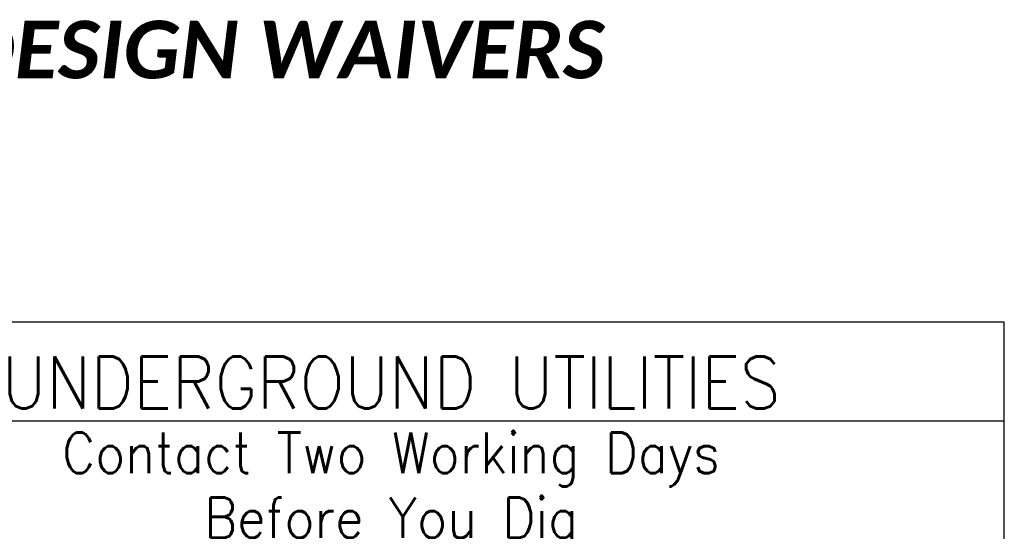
# Paper-space layout 'Title Sheet' of a CAD drawing. Header units: feet. Extents: x 0 to 34, y 0 to 22.
# Tile 6 of 47: x 2.8 to 6.3, y 3.8 to 5.5. Entities that reach past the tile are written whole.
import ezdxf

# ---------------------------------------------------------------- set-up
doc = ezdxf.new("R2010")
doc.units = ezdxf.units.FT
doc.header["$MEASUREMENT"] = 0
doc.layers.add('SH_Data', color=7, linetype='Continuous')
doc.layers.add('SH_Text', color=7, linetype='Continuous')
doc.styles.add('_Font 70 Title (0.20)', font='STANDARD.shx', dxfattribs={"height": 0.2})
doc.styles.add('Font 70-Sub Title', font='STANDARD.shx', dxfattribs={"height": 0.17})
doc.styles.add('Style-Calibri IF', font='calibrii.ttf')

# ---------------------------------------------------------------- blocks, each defined once
blk = doc.blocks.new('OUPS LOGO2')
at = {"layer": 'SH_Data', "lineweight": 30}
for p, q in [((4.25, 2.3375), (0, 2.3375)), ((4.25, 0), (4.25, 2.3375)), ((0, 1.9959), (4.25, 1.9959))]:
    blk.add_line(p, q, dxfattribs=at)
at = {"layer": 'SH_Text', "insert": (2.125, 2.1279), "char_height": 0.18, "attachment_point": 5, "line_spacing_factor": 1.266667, "style": '_Font 70 Title (0.20)'}
blk.add_mtext('UNDERGROUND UTILITIES', dxfattribs=at)
at = {"layer": 'SH_Text', "lineweight": 30, "insert": (2.125, 1.7485), "char_height": 0.14, "attachment_point": 5, "line_spacing_factor": 0.964286, "style": 'Font 70-Sub Title'}
blk.add_mtext('Contact Two Working Days\\PBefore You Dig', dxfattribs=at)

psp = doc.layouts.new('Title Sheet')

# ---------------------------------------------------------------- block references
at = {"layer": 'SH_Text', "color": 7}
psp.add_blockref('OUPS LOGO2', (2.0058, 2.1428), dxfattribs=at)

# ---------------------------------------------------------------- texts
at = {"layer": 'SH_Text', "insert": (1.9944, 5.5256), "char_height": 0.2, "width": 3.755481, "attachment_point": 1, "style": 'Style-Calibri IF'}
psp.add_mtext('{\\fCalibri|b1|i1|c0|p39;ADA DESIGN WAIVERS}', dxfattribs=at)

doc.saveas('drawing.dxf')
